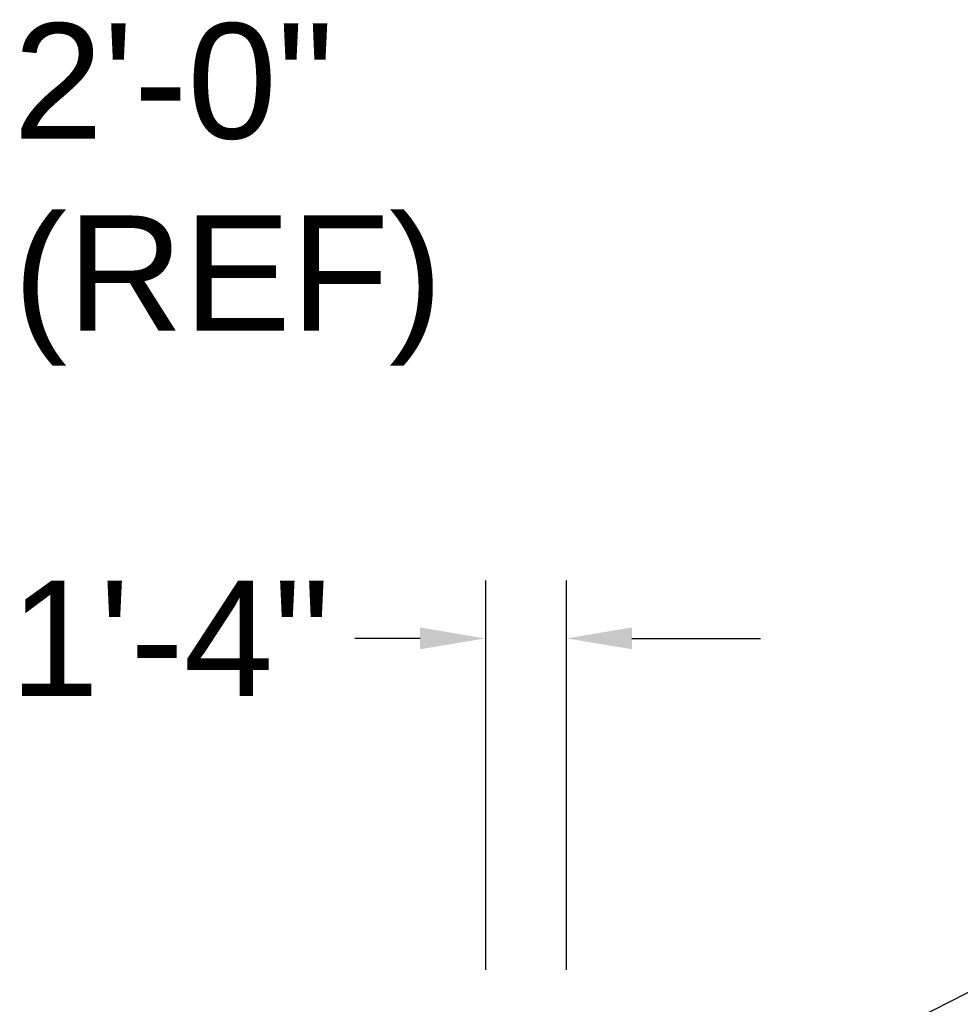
# Model space of a CAD drawing. Header units: inches. Extents: x 170 to 288, y 234 to 248.
# Tile 142 of 192: x 207.089 to 207.854, y 242.469 to 243.27. Entities that reach past the tile are written whole.
import ezdxf
from ezdxf import colors
from ezdxf.entities.mleader import LeaderData, LeaderLine
from ezdxf.math import Vec2, Vec3

# ---------------------------------------------------------------- set-up
doc = ezdxf.new("R2010")
doc.units = ezdxf.units.IN
doc.header["$LTSCALE"] = 0.25
doc.header["$MEASUREMENT"] = 0
doc.layers.add('ANNOTATIONS', color=1, linetype='Continuous')
doc.styles.add('ARIAL', font='arial.ttf', dxfattribs={"height": 0.09375})

msp = doc.modelspace()

# ---------------------------------------------------------------- linework, layer by layer
at = {"layer": 'ANNOTATIONS'}
for p, q in [((207.46785, 242.49738), (207.46785, 242.81408)), ((207.53353, 242.49738), (207.53353, 242.81408)), ((207.41441, 242.76694), (207.36127, 242.76694)), ((207.58667, 242.76694), (207.69127, 242.76694))]:
    msp.add_line(p, q, dxfattribs=at)
for points in [[(207.41441, 242.7758), (207.41441, 242.75809), (207.46755, 242.76694)], [(207.58667, 242.7758), (207.58667, 242.75809), (207.53353, 242.76694)]]:
    msp.add_solid(points, dxfattribs=at)

# ---------------------------------------------------------------- texts
at = {"layer": 'ANNOTATIONS', "char_height": 0.09375, "attachment_point": 4, "style": 'ARIAL'}
for s, insert in [('2\'-0"\\P(REF)', (207.08377, 243.12787)), ('1\'-4"', (207.08077, 242.76694))]:
    msp.add_mtext(s, dxfattribs=dict(at, insert=insert))

# ---------------------------------------------------------------- leaders
at = {"layer": 'ANNOTATIONS'}
ml = msp.add_multileader_mtext('Standard', dxfattribs=at)
ml.set_content('THREE PHASE\\PCONTROLLER', color=256, style='ARIAL')
ml.set_leader_properties()
ml.build(insert=Vec2(0, 0))
ml.multileader.update_dxf_attribs({"dogleg_length": 0.36, "arrow_head_size": 0.09375})
ctx = ml.context
ctx.base_point, ctx.char_height, ctx.arrow_head_size, ctx.landing_gap_size, ctx.plane_origin = Vec3(208.00739, 242.50429), 0.09375, 0.09375, 0.09, Vec3(206.92545, 242.20732)
notes = []
notes.append((ctx, [(0, (1, 1, 0), (207.90943, 242.50429), (1, 0), 0.09796, [(0, [(207.40003, 242.24603)], 0, [])])]))
ctx.mtext.insert, ctx.mtext.flow_direction = Vec3(208.09739, 242.55196), 5
for ctx, leaders in notes:
    for number, flags, end, landing, length, lines in leaders:
        leader = LeaderData()
        leader.index, (leader.has_last_leader_line, leader.has_dogleg_vector, leader.attachment_direction) = number, flags
        leader.last_leader_point, leader.dogleg_vector, leader.dogleg_length = Vec3(end), Vec3(landing), length
        for number, points, colour, breaks in lines:
            line = LeaderLine()
            line.index, line.vertices, line.color, line.breaks = number, Vec3.list(points), colors.encode_raw_color(colour), breaks
            leader.lines.append(line)
        ctx.leaders.append(leader)

doc.saveas('drawing.dxf')
